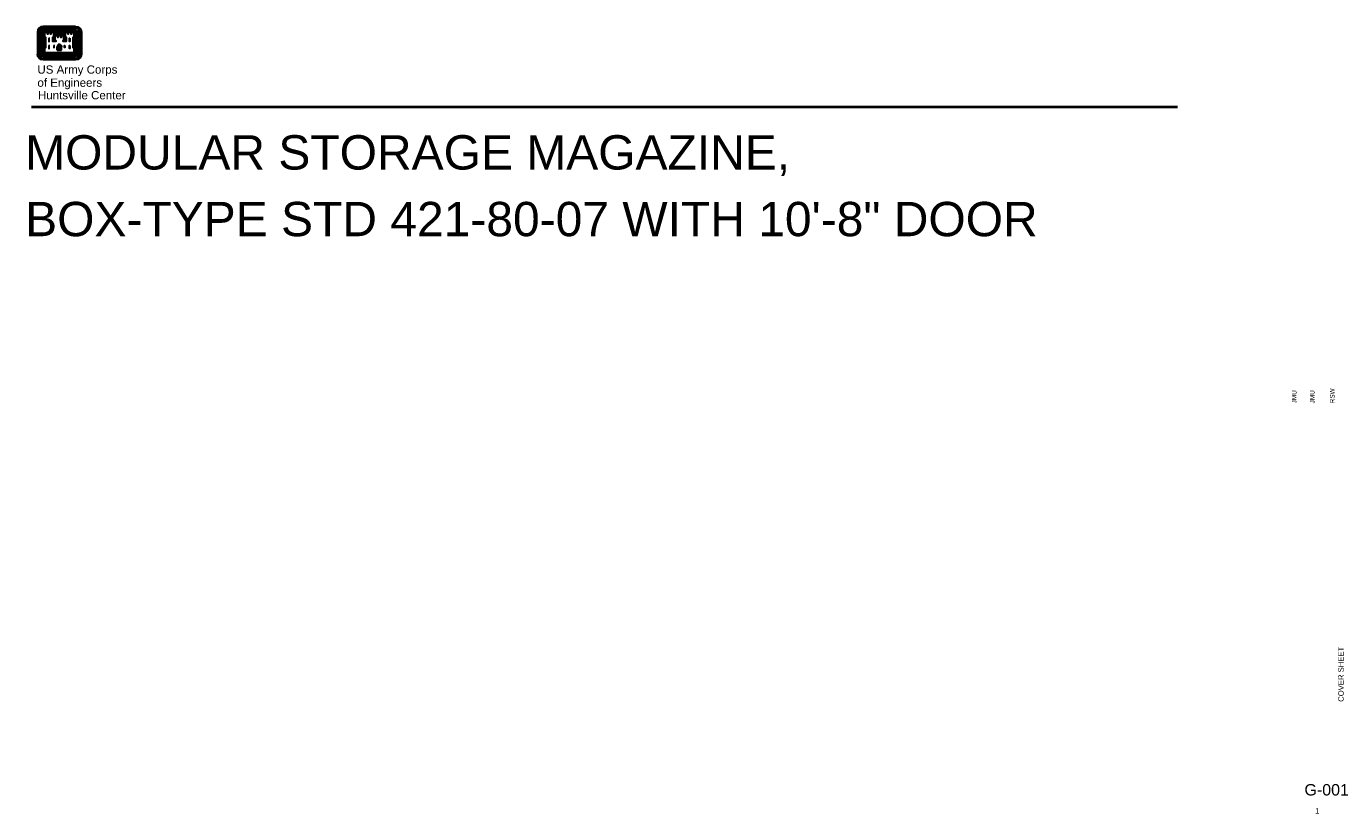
# Paper-space layout 'G-001' of a CAD drawing. Header units: inches. Extents: x 3.5 to 32.3, y 1.7 to 18.9.
import ezdxf
from ezdxf.enums import TextEntityAlignment as Align

# ---------------------------------------------------------------- set-up
doc = ezdxf.new("R2010")
doc.units = ezdxf.units.IN
doc.header["$MEASUREMENT"] = 0
doc.layers.add('G-ANNO-TEXT', color=7, linetype='Continuous', lineweight=0)
doc.layers.add('G-ANNO-TTLB', color=4, linetype='Continuous', lineweight=40)
doc.styles.add('Title Block - General', font='arial.ttf', dxfattribs={"height": 0.12})
doc.styles.add('Title Block - Project Info', font='arial.ttf', dxfattribs={"height": 0.12})
doc.styles.add('Title Block - Small', font='arial.ttf', dxfattribs={"height": 0.1})

psp = doc.layouts.new('G-001')

# ---------------------------------------------------------------- linework, layer by layer
at = {"layer": 'G-ANNO-TEXT', "color": 7, "linetype": 'Continuous', "lineweight": 40}
psp.add_line((3.61, 17.093), (28.638, 17.093), dxfattribs=at)
at = {"layer": 'G-ANNO-TTLB', "color": 1, "linetype": 'Continuous', "lineweight": 30}
for p, q in [((3.74, 18.727), (3.74, 18.247)), ((3.747, 18.727), (3.747, 18.247)), ((3.758, 18.727), (3.758, 18.247)), ((3.768, 18.727), (3.768, 18.247)), ((3.777, 18.727), (3.777, 18.247)), ((3.819, 18.727), (3.819, 18.247)), ((3.829, 18.727), (3.829, 18.247)), ((3.839, 18.727), (3.839, 18.247)), ((3.849, 18.727), (3.849, 18.247)), ((3.859, 18.727), (3.859, 18.247)), ((4.575, 18.853), (3.866, 18.853)), ((4.575, 18.845), (3.866, 18.845)), ((4.575, 18.835), (3.866, 18.835)), ((4.575, 18.825), (3.866, 18.825)), ((4.575, 18.815), (3.866, 18.815)), ((4.575, 18.775), (3.866, 18.775)), ((4.575, 18.764), (3.866, 18.764)), ((4.575, 18.754), (3.866, 18.754)), ((4.575, 18.743), (3.866, 18.743)), ((4.575, 18.734), (3.866, 18.734)), ((3.869, 18.727), (3.869, 18.25)), ((3.879, 18.727), (3.879, 18.261)), ((4.562, 18.727), (4.562, 18.261)), ((4.572, 18.727), (4.572, 18.25)), ((4.582, 18.727), (4.582, 18.247)), ((4.592, 18.727), (4.592, 18.247)), ((4.603, 18.727), (4.603, 18.247)), ((4.612, 18.727), (4.612, 18.247)), ((4.623, 18.727), (4.623, 18.247)), ((4.663, 18.727), (4.663, 18.247)), ((4.674, 18.727), (4.674, 18.247)), ((4.683, 18.727), (4.683, 18.247)), ((4.694, 18.727), (4.694, 18.247)), ((4.701, 18.727), (4.701, 18.247)), ((3.887, 18.625), (3.887, 18.38)), ((3.898, 18.614), (3.898, 18.391)), ((4.11, 18.724), (4.33, 18.724)), ((4.11, 18.714), (4.33, 18.714)), ((4.11, 18.705), (4.33, 18.705)), ((4.11, 18.694), (4.33, 18.694)), ((4.11, 18.684), (4.33, 18.684)), ((4.11, 18.674), (4.33, 18.674)), ((4.11, 18.664), (4.33, 18.664)), ((4.544, 18.614), (4.544, 18.391)), ((4.553, 18.624), (4.553, 18.381)), ((4.575, 18.24), (3.866, 18.24)), ((4.575, 18.23), (3.866, 18.23)), ((4.575, 18.22), (3.866, 18.22)), ((4.575, 18.21), (3.866, 18.21)), ((4.575, 18.2), (3.866, 18.2)), ((4.575, 18.159), (3.866, 18.159)), ((4.572, 18.25), (3.869, 18.25)), ((4.562, 18.261), (3.879, 18.261)), ((4.172, 18.33), (4.172, 18.408)), ((4.172, 18.33), (4.268, 18.33)), ((4.183, 18.33), (4.183, 18.408)), ((4.193, 18.33), (4.193, 18.408)), ((4.203, 18.33), (4.203, 18.408)), ((4.214, 18.33), (4.214, 18.408)), ((4.228, 18.33), (4.228, 18.408)), ((4.237, 18.33), (4.237, 18.408)), ((4.248, 18.33), (4.248, 18.408)), ((4.258, 18.33), (4.258, 18.408)), ((4.268, 18.33), (4.268, 18.408)), ((4.575, 18.149), (3.866, 18.149)), ((4.575, 18.14), (3.866, 18.14)), ((4.575, 18.129), (3.866, 18.129)), ((4.575, 18.121), (3.866, 18.121))]:
    psp.add_line(p, q, dxfattribs=at)
at = {"layer": 'G-ANNO-TTLB', "color": 1, "linetype": 'Continuous', "lineweight": 30, "flags": 128}
for points in [[(3.887, 18.727), (3.887, 18.635), (3.908, 18.614), (3.908, 18.391), (3.887, 18.37), (3.887, 18.268), (4.554, 18.268), (4.554, 18.37), (4.533, 18.391), (4.533, 18.614), (4.554, 18.635), (4.554, 18.727), (4.467, 18.727), (4.397, 18.727), (4.335, 18.727), (4.335, 18.635), (4.358, 18.614), (4.358, 18.534), (4.309, 18.534), (4.309, 18.541), (4.33, 18.562), (4.33, 18.653), (4.241, 18.653), (4.174, 18.653), (4.11, 18.653), (4.11, 18.562), (4.132, 18.541), (4.132, 18.534), (4.084, 18.534), (4.084, 18.614), (4.105, 18.635), (4.105, 18.727), (4.015, 18.727), (3.948, 18.727), (3.887, 18.727)], [(3.898, 18.717), (3.898, 18.639), (3.918, 18.618), (3.918, 18.387), (3.898, 18.366), (3.898, 18.279), (4.544, 18.279), (4.544, 18.366), (4.524, 18.387), (4.524, 18.618), (4.544, 18.639), (4.544, 18.717), (4.482, 18.717), (4.482, 18.681), (4.476, 18.681), (4.476, 18.717), (4.414, 18.717), (4.414, 18.681), (4.409, 18.681), (4.409, 18.717), (4.347, 18.717), (4.347, 18.639), (4.367, 18.618), (4.367, 18.523), (4.299, 18.523), (4.299, 18.546), (4.32, 18.566), (4.32, 18.644), (4.258, 18.644), (4.258, 18.607), (4.251, 18.607), (4.251, 18.644), (4.189, 18.644), (4.189, 18.607), (4.183, 18.607), (4.183, 18.644), (4.121, 18.644), (4.121, 18.566), (4.142, 18.546), (4.142, 18.523), (4.073, 18.523), (4.073, 18.618), (4.095, 18.639), (4.095, 18.717), (4.033, 18.717), (4.033, 18.681), (4.027, 18.681), (4.027, 18.717), (3.964, 18.717), (3.964, 18.681), (3.959, 18.681), (3.959, 18.717), (3.898, 18.717)], [(3.992, 18.592), (3.992, 18.523), (3.998, 18.523), (3.998, 18.592), (3.992, 18.592)], [(4.1, 18.616), (4.093, 18.61), (4.093, 18.543), (4.116, 18.543), (4.101, 18.558), (4.101, 18.617)], [(4.341, 18.616), (4.347, 18.61), (4.347, 18.543), (4.326, 18.543), (4.34, 18.558), (4.34, 18.617)], [(4.448, 18.592), (4.448, 18.523), (4.442, 18.523), (4.442, 18.592), (4.448, 18.592)], [(3.992, 18.435), (3.992, 18.367), (3.998, 18.367), (3.998, 18.435), (3.992, 18.435)], [(4.099, 18.435), (4.099, 18.388), (4.106, 18.388), (4.106, 18.435), (4.099, 18.435)], [(4.341, 18.435), (4.341, 18.388), (4.335, 18.388), (4.335, 18.435), (4.341, 18.435)], [(4.448, 18.435), (4.448, 18.367), (4.442, 18.367), (4.442, 18.435), (4.448, 18.435)]]:
    psp.add_lwpolyline(points, dxfattribs=at)
at = {"layer": 'G-ANNO-TTLB', "color": 1, "linetype": 'Continuous', "lineweight": 30}
for centre, major_axis, start_param, end_param in [((3.865, 18.727), (-0.125, 0), 4.712389, 6.283185), ((3.865, 18.727), (-0.118, 0), 4.712389, 6.283185), ((3.865, 18.727), (-0.108, 0), 4.712389, 6.283185), ((3.865, 18.727), (-0.0978, 0), 4.712389, 6.283185), ((3.865, 18.727), (-0.0876, 0), 4.712389, 6.283185), ((3.865, 18.727), (-0.047, 0), 4.712389, 6.283185), ((3.865, 18.727), (-0.0368, 0), 4.712389, 6.283185), ((3.865, 18.727), (-0.0267, 0), 4.712389, 6.283185), ((3.865, 18.727), (0.0165, 0), 1.570796, 3.141593), ((3.865, 18.727), (-0.00638, 0), 4.712389, 6.283185), ((4.575, 18.727), (0.118, 0), 0, 1.570796), ((4.575, 18.727), (0.108, 0), 0, 1.570796), ((4.575, 18.727), (0.0978, 0), 0, 1.570796), ((4.575, 18.727), (0.0876, 0), 0, 1.570796), ((4.238, 18.403), (0.065, 0), 1.844255, 3.072783), ((4.238, 18.403), (-0.0548, 0), 4.947481, 6.214375), ((4.238, 18.403), (-0.0447, 0), 4.947481, 6.214375), ((3.865, 18.247), (0.118, 0), 3.141593, 4.712389), ((3.865, 18.247), (-0.108, 0), 0, 1.570796), ((3.865, 18.247), (0.0978, 0), 3.141593, 4.712389), ((3.865, 18.247), (0.0876, 0), 3.141593, 4.712389), ((4.238, 18.403), (-0.0345, 0), 4.947481, 6.214375), ((4.238, 18.403), (-0.0243, 0), 4.947481, 6.214375), ((4.575, 18.247), (0.0876, 0), 4.712389, 6.283185), ((4.575, 18.247), (0.0978, 0), 4.712389, 6.283185), ((4.575, 18.247), (0.108, 0), 4.712389, 6.283185), ((4.575, 18.247), (0.118, 0), 4.712389, 6.283185)]:
    psp.add_ellipse(centre, major_axis=major_axis, ratio=0.999936, start_param=start_param, end_param=end_param, dxfattribs=at)
at = {"layer": 'G-ANNO-TTLB', "color": 1, "linetype": 'Continuous', "lineweight": 30, "extrusion": (0, 0, -1)}
for centre, major_axis, start_param, end_param in [((4.575, 18.727), (0.125, 0), 4.712389, 6.283185), ((4.575, 18.727), (0.047, 0), 4.712389, 6.283185), ((4.575, 18.727), (0.0368, 0), 4.712389, 6.283185), ((4.575, 18.727), (0.0267, 0), 4.712389, 6.283185), ((4.575, 18.727), (0.0165, 0), 4.712389, 6.283185), ((4.575, 18.727), (0.00638, 0), 4.712389, 6.283185), ((4.203, 18.403), (-0.0447, 0), 1.805888, 3.072782), ((4.203, 18.403), (0.0548, 0), 4.947481, 6.214375), ((4.203, 18.403), (0.065, 0), 4.98475, 6.214375), ((3.865, 18.247), (-0.125, 0), 4.712389, 6.283185), ((3.865, 18.247), (-0.047, 0), 4.712389, 6.283185), ((3.865, 18.247), (-0.0368, 0), 4.712389, 6.283185), ((3.865, 18.247), (-0.0267, 0), 4.712389, 6.283185), ((3.865, 18.247), (-0.0165, 0), 4.712389, 6.283185), ((3.865, 18.247), (-0.00638, 0), 4.712389, 6.283185), ((4.203, 18.403), (0.0243, 0), 4.947481, 6.214375), ((4.203, 18.403), (0.0345, 0), 4.947481, 6.214375), ((4.575, 18.247), (0.125, 0), 0, 1.570796), ((4.575, 18.247), (0.047, 0), 0, 1.570796), ((4.575, 18.247), (0.0368, 0), 0, 1.570796), ((4.575, 18.247), (0.0267, 0), 0, 1.570796), ((4.575, 18.247), (0.0165, 0), 0, 1.570796), ((4.575, 18.247), (0.00638, 0), 0, 1.570796)]:
    psp.add_ellipse(centre, major_axis=major_axis, ratio=0.999936, start_param=start_param, end_param=end_param, dxfattribs=at)

# ---------------------------------------------------------------- texts
at = {"layer": 'G-ANNO-TTLB', "color": 2, "linetype": 'Continuous', "lineweight": 40, "style": 'Title Block - General'}
for s, p in [('US Army Corps', (3.74, 18)), ('of Engineers', (3.74, 17.714)), ('Huntsville Center', (3.752, 17.44))]:
    psp.add_text(s, height=0.18, dxfattribs=at).set_placement(p, align=Align.TOP_LEFT)
at = {"layer": 'G-ANNO-TTLB', "color": 2, "linetype": 'Continuous', "lineweight": 13, "style": 'Title Block - Small'}
for s, p in [('JMU', (31.136, 10.62)), ('JMU', (31.53, 10.62)), ('RSW', (31.967, 10.62))]:
    psp.add_text(s, height=0.1, rotation=90, dxfattribs=at).set_placement(p, align=Align.TOP_LEFT)
at = {"layer": 'G-ANNO-TTLB', "color": 3, "linetype": 'Continuous', "lineweight": 30, "style": 'Title Block - General'}
for s, height, p in [('G-001', 0.25, (31.41, 2.304)), ('1', 0.12, (31.643, 1.779))]:
    psp.add_text(s, height=height, dxfattribs=at).set_placement(p, align=Align.TOP_LEFT)
at = {"layer": 'G-ANNO-TTLB', "color": 3, "linetype": 'Continuous', "lineweight": 30, "insert": (3.472, 16.476), "char_height": 0.5, "attachment_point": 1, "line_spacing_factor": 1.164787, "style": 'Title Block - General'}
psp.add_mtext('\\H1.5x;MODULAR STORAGE MAGAZINE, \\PBOX-TYPE STD 421-80-07 WITH 10\'-8" DOOR', dxfattribs=at)
at = {"layer": 'G-ANNO-TTLB', "color": 2, "linetype": 'Continuous', "lineweight": 13, "insert": (32.208, 4.701), "char_height": 0.12, "attachment_point": 5, "rotation": 90, "line_spacing_factor": 0.9, "style": 'Title Block - Project Info'}
psp.add_mtext('COVER SHEET', dxfattribs=at)

doc.saveas('drawing.dxf')
